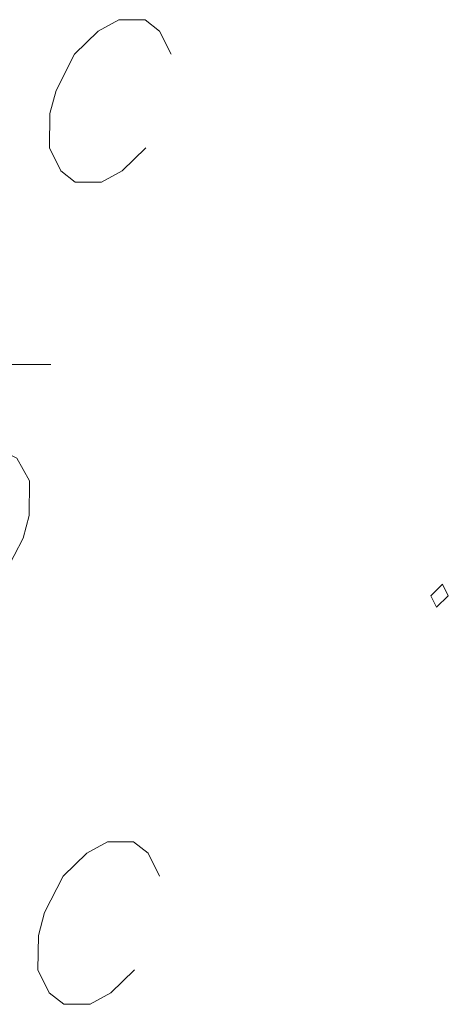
# Model space of a CAD drawing. Header units: millimetres. Extents: x 460 to 2266, y 622 to 2169.
# Tile 69 of 95: x 2110.44 to 2112.26, y 1854.11 to 1858.3. Entities that reach past the tile are written whole.
import ezdxf

# ---------------------------------------------------------------- set-up
doc = ezdxf.new("R2010")
doc.units = ezdxf.units.MM
doc.layers.add('#RAMKA', color=7, linetype='Continuous', lineweight=18)

msp = doc.modelspace()

# ---------------------------------------------------------------- linework, layer by layer
at = {"layer": '#RAMKA', "color": 7, "linetype": 'Continuous', "lineweight": 18, "flags": 128}
for points in [[(2111.0823, 1858.1525), (2111.0339, 1858.2502), (2110.9723, 1858.299), (2110.8604, 1858.299), (2110.7727, 1858.2502), (2110.6719, 1858.1525), (2110.5932, 1857.9979), (2110.567, 1857.9002), (2110.5651, 1857.7537), (2110.6135, 1857.6561), (2110.6751, 1857.6073), (2110.787, 1857.6073), (2110.8747, 1857.6561), (2110.9755, 1857.7537)], [(2110.5704, 1856.8318), (2110.1973, 1856.8318), (2110.04, 1856.3842), (2110.0904, 1856.433), (2110.2154, 1856.4818), (2110.3274, 1856.4818), (2110.4262, 1856.433), (2110.4809, 1856.3354), (2110.479, 1856.1889), (2110.4528, 1856.0912), (2110.3763, 1855.9448), (2110.2692, 1855.8471), (2110.1442, 1855.7983), (2110.0323, 1855.7983), (2109.9334, 1855.8471), (2109.9092, 1855.896), (2109.8981, 1855.9936)], [(2112.2374, 1855.896), (2112.187, 1855.8471), (2112.2113, 1855.7983), (2112.2617, 1855.8471), (2112.2374, 1855.896)], [(2111.0332, 1854.6528), (2110.9848, 1854.7505), (2110.9232, 1854.7993), (2110.8113, 1854.7993), (2110.7236, 1854.7505), (2110.6228, 1854.6528), (2110.5441, 1854.4982), (2110.5179, 1854.4005), (2110.516, 1854.254), (2110.5644, 1854.1564), (2110.626, 1854.1076), (2110.7379, 1854.1076), (2110.8256, 1854.1564), (2110.9264, 1854.254)]]:
    msp.add_lwpolyline(points, dxfattribs=at)

doc.saveas('drawing.dxf')
